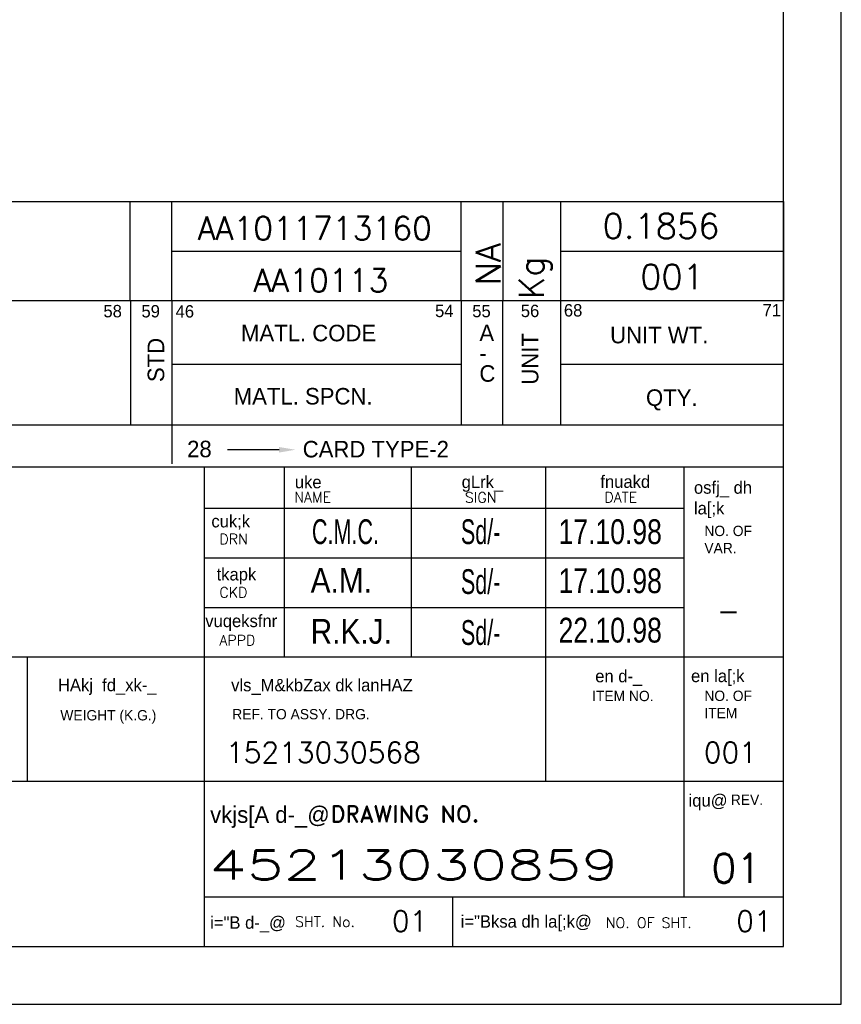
# Model space of a CAD drawing. Extents: x 7539 to 8169, y 912 to 1803.
# Tile 5 of 6: x 7871 to 8169, y 912 to 1269. Entities that reach past the tile are written whole.
import ezdxf
from ezdxf.enums import TextEntityAlignment as Align

# ---------------------------------------------------------------- set-up
doc = ezdxf.new("R2010")
doc.units = 0
doc.header["$MEASUREMENT"] = 0
doc.layers.get('0').update_dxf_attribs({"linetype": 'CONTINUOUS'})
doc.layers.add('BOM', color=5, linetype='CONTINUOUS')
doc.layers.add('TEXT', color=2, linetype='CONTINUOUS')
doc.styles.add('HINDI', font='hindi')
doc.styles.add('ROMAND', font='romand')
doc.styles.add('ROMANS', font='romans')

# ---------------------------------------------------------------- blocks, each defined once
blk = doc.blocks.new('var0_btemplate')
at = {"color": 3}
for p, q in [((7.15, 85.5), (190.11, 85.5)), ((51.17, 73.5), (51.17, 85.5)), ((61.17, 73.5), (61.17, 85.5)), ((111.11, 73.5), (111.11, 85.5)), ((116.14, 73.5), (116.14, 85.5)), ((151.14, 73.5), (151.14, 85.5)), ((156.23, 73.5), (156.23, 85.5)), ((163.18, 73.5), (163.18, 85.5)), ((116.14, 79.5), (151.14, 79.5)), ((163.18, 79.5), (190.11, 79.5)), ((7.15, 73.5), (190.11, 73.5))]:
    blk.add_line(p, q, dxfattribs=at)
for p, q in [((7.15, 85.5), (7.15, 73.5)), ((190.11, 85.5), (190.11, 73.5))]:
    blk.add_line(p, q)
at = {"style": 'ROMANS', "flags": 4}
for tag, p in [('UT_O_QTY', (161.12, 73.69)), ('A/C', (155.9, 75.34))]:
    blk.add_attdef(tag, p, '', height=3, rotation=90, dxfattribs=at)
for tag, p in [('MAT_CODE', (133.44, 80.86)), ('MAT_SPEC', (134.17, 74.56))]:
    blk.add_attdef(tag, text='', height=2.8, dxfattribs=at).set_placement(p, align=Align.CENTER)
at = {"style": 'ROMANS'}
blk.add_attdef('WEIGHT', text='', height=3, dxfattribs=at).set_placement((168.24, 80.12), align=Align.BOTTOM_LEFT)
at = {"style": 'ROMANS', "flags": 4}
for tag, p, height, width in [('ITEM_DESC', (63.6, 80.65), 2.6, 0.6), ('IT_NO', (51.52, 77.5), 3, 0.9)]:
    blk.add_attdef(tag, p, '', height=height, dxfattribs=dict(at, width=width))
for tag, height, width, p in [('REMARKS', 3, 0.7, (7.27, 77.08)), ('ITEM_SIZE', 2.6, 0.6, (64.13, 74.48))]:
    blk.add_attdef(tag, text='', height=height, dxfattribs=dict(at, width=width)).set_placement(p, align=Align.BOTTOM_LEFT)
at = {"style": 'ROMANS', "width": 0.9, "flags": 4}
blk.add_attdef('STD_NO', text='', height=3, dxfattribs=at).set_placement((110.91, 79.08), align=Align.MIDDLE_LEFT)
at = {"style": 'ROMANS', "flags": 4}
blk.add_attdef('QTY', text='', height=3, dxfattribs=at).set_placement((180.5, 74.88), align=Align.RIGHT)
blk = doc.blocks.new('A4')
for p, q in [((210, 0), (210, 297)), ((203, 7), (203, 290)), ((20, 65), (203, 65)), ((133, 7), (133, 65)), ((142.65, 42), (142.65, 65)), ((158, 42), (158, 65)), ((174.26, 27), (174.26, 65)), ((191, 27), (191, 65)), ((133, 60), (191, 60)), ((133, 54), (191, 54)), ((133, 48), (191, 48)), ((20, 42), (203, 42)), ((111.58, 27), (111.58, 42)), ((20, 27), (203, 27)), ((190.99, 12.98), (190.99, 26.86)), ((133, 13), (203, 13)), ((163, 7), (163, 13)), ((20.01, 7), (203, 7)), ((0, 0), (210, 0))]:
    blk.add_line(p, q)
at = {"color": 5}
for p, q in [((129.01, 77.4), (164.03, 77.4)), ((176.03, 77.4), (203.01, 77.4))]:
    blk.add_line(p, q, dxfattribs=at)
at = {"layer": 'BOM'}
for p, q in [((203, 97.09), (203, 85.09)), ((20, 85.09), (203, 85.09)), ((124.03, 85.09), (124.03, 70.09)), ((129.03, 85.09), (129.03, 70.09)), ((164.03, 85.09), (164.03, 70.09)), ((169.03, 85.09), (169.03, 70.09)), ((176.03, 85.09), (176.03, 70.09)), ((20, 70.09), (203, 70.09))]:
    blk.add_line(p, q, dxfattribs=at)
at = {"layer": 'BOM', "color": 5}
for p, q in [((129.05, 70.34), (129.05, 65.34)), ((142, 67.06), (135.77, 67.06))]:
    blk.add_line(p, q, dxfattribs=at)
blk.add_solid([(142, 67.39), (142, 66.72), (144, 67.06)], dxfattribs=at)
at = {"style": 'HINDI'}
for s, height, p in [('uke', 1.5, (143.91, 62.4)), ('gLrk_', 1.5, (164.09, 62.42)), ('fnuakd', 1.5, (180.86, 62.45)), ('osfj_ dh', 1.5, (192.18, 61.74)), ('la[;k', 1.5, (192.18, 59.24)), ('cuk;k', 1.5, (133.82, 57.67)), ('tkapk', 1.5, (134.45, 51.25)), ('vuqeksfnr', 1.5, (133.08, 45.61)), ('en d-_', 1.5, (180.24, 38.94)), ('en la[;k', 1.5, (191.83, 38.96)), ('HAkj  fd_xk-_', 1.5, (115.26, 37.86)), ('vls_M&kbZax dk lanHAZ', 1.5, (136.21, 37.85)), ('iqu@', 1.5, (191.53, 23.9)), ('vkjs[A d-_@', 2, (133.67, 21.94)), ('i="B d-_@', 1.5, (133.67, 9.14)), ('i="Bksa dh la[;k@', 1.5, (163.97, 9.27))]:
    blk.add_text(s, height=height, dxfattribs=at).set_placement(p)
at = {"style": 'ROMANS', "width": 0.7}
for tag, p in [('NEW_ALT_BY', (55.26, 287.07)), ('OLD_ALT_BY', (111.5, 287.32)), ('NEW_CHD_BY', (55.8, 283.39)), ('OLD_CHD_BY', (111.5, 283.23)), ('NEW_REV_NO', (20.47, 280.69)), ('NEW_REV_DT', (29.91, 280.8)), ('OLD_REV_NO', (77.51, 281.45)), ('OLD_REV_DT', (85.97, 280.5)), ('NEW_APP_BY', (57.03, 279.3)), ('OLD_APP_BY', (113.28, 279.13))]:
    blk.add_attdef(tag, p, '', height=1.5, dxfattribs=at)
at = {"color": 7, "style": 'ROMANS'}
for tag, p, height in [('NEW_ALT_SIGN', (66.32, 287.35), 1), ('OLD_ALT_SIGN', (122.94, 287.73), 1), ('NEW_CHD_SIGN', (67.27, 283.66), 1), ('OLD_CHD_SIGN', (123.22, 283.5), 1), ('NEW_APP_SIGN', (67.95, 279.16), 1), ('OLD_APP_SIGN', (124.72, 279.41), 1), ('DRN_SIGN', (159.64, 55.29), 1), ('CHD_SIGN', (159.2, 49.18), 1), ('APP_SIGN', (159.2, 43.06), 1), ('TITLE1', (42.35, 16.76), 3.5), ('TITLE2', (42.35, 10.55), 3.5)]:
    blk.add_attdef(tag, p, '', height=height, dxfattribs=at)
at = {"style": 'ROMANS'}
for tag, p, height in [('NEW_DCA_NO', (20.9, 275.07), 2), ('OLD_DCA_NO', (78.06, 274.63), 2), ('NEW_DCA_DETAILS', (20.9, 271.39), 1.8), ('OLD_DCA_DETAILS', (78.06, 270.95), 1.8)]:
    blk.add_attdef(tag, p, '', height=height, dxfattribs=at)
for tag, p, width in [('SHTNO', (13.78, 110.33), 0.8), ('REV_NO', (13.8, 101.04), 0.8), ('DRG_NO', (13.88, 72.7), 0.9)]:
    blk.add_attdef(tag, p, '', height=2.8, rotation=90, dxfattribs=dict(at, width=width))
at = {"color": 7, "style": 'ROMANS'}
for tag, height, p in [('DRN_BY', 2, (149.82, 56.82)), ('DRN_DATE', 1.5, (180.8, 56.66)), ('CHD_BY', 2, (149.82, 50.82)), ('CHD_DATE', 1.5, (180.7, 51.14)), ('APP_BY', 2, (149.82, 44.81)), ('APP_DATE', 1.5, (180.7, 44.64)), ('ITNO', 2.5, (181.7, 30.87)), ('SCALE', 2.5, (100.77, 30.22)), ('REFTOASSY', 2.5, (147.44, 29.6)), ('NOIT', 2.5, (197.04, 30.38)), ('REV_NO', 3.5, (197.3, 16.45)), ('SHTNO', 2.5, (157.79, 10.06)), ('NOSHT', 2.5, (199.43, 10.04))]:
    blk.add_attdef(tag, text='', height=height, dxfattribs=at).set_placement(p, align=Align.MIDDLE)
at = {"color": 7, "style": 'ROMANS', "width": 0.8}
blk.add_attdef('WEIGHT', text='', height=2.3, dxfattribs=at).set_placement((119.67, 29.96), align=Align.MIDDLE)
at = {"color": 7, "style": 'ROMANS', "width": 1.5}
blk.add_attdef('DRG_NO', (133.59, 15.09), '', height=3.5, dxfattribs=at)
at = {"layer": 'BOM', "color": 5}
for s, height, p in [('58', 1.5, (120.76, 83.07)), ('59', 1.5, (125.36, 83.06)), ('46', 1.5, (129.49, 83.04)), ('54', 1.5, (160.87, 83.1)), ('55', 1.5, (165.37, 83.08)), ('56', 1.5, (171.24, 83.1)), ('68', 1.5, (176.45, 83.17)), ('71', 1.5, (200.48, 83.18)), ('MATL. CODE', 2, (137.4, 80.17)), ('A', 2, (166.23, 80.19)), ('UNIT WT.', 2, (182.04, 79.93)), ('-', 2, (166.23, 77.74)), ('C', 2, (166.23, 75.28)), ('MATL. SPCN.', 2, (136.52, 72.53)), ('QTY.', 2, (186.38, 72.36)), ('28', 2, (130.88, 66.15)), ('CARD TYPE-2', 2, (144.86, 66.13))]:
    blk.add_text(s, height=height, dxfattribs=at).set_placement(p)
for s, p in [('UNIT', (173.36, 74.93)), ('STD', (128.11, 75.24))]:
    blk.add_text(s, height=2, rotation=90, dxfattribs=at).set_placement(p)
at = {"layer": 'TEXT'}
for s, height, style, p in [('NAME', 1.25, 'ROMANS', (143.84, 60.7)), ('SIGN', 1.25, 'ROMANS', (164.49, 60.66)), ('DATE', 1.25, 'ROMANS', (181.35, 60.69)), ('DRN', 1.25, 'ROMANS', (134.79, 55.63)), ('CKD', 1.25, 'ROMANS', (134.79, 49.19)), ('APPD', 1.25, 'ROMANS', (134.79, 43.4)), ('DRAWING NO.', 2, 'ROMAND', (148.24, 22.01)), ('SHT. No.', 1.25, 'ROMANS', (143.94, 9.37)), ('NO. OF SHT.', 1.25, 'ROMANS', (181.52, 9.24))]:
    blk.add_text(s, height=height, dxfattribs=dict(at, style=style)).set_placement(p)
for s, p in [('NO. OF', (193.44, 56.62)), ('VAR.', (193.44, 54.54)), ('ITEM NO. ', (179.86, 36.66)), ('NO. OF', (193.44, 36.68)), ('WEIGHT (K.G.)', (115.55, 34.33)), ('REF. TO ASSY. DRG. ', (136.34, 34.46)), ('ITEM', (193.44, 34.6)), ('REV.', (196.64, 24.11))]:
    blk.add_text(s, height=1.25, dxfattribs=at).set_placement(p)

msp = doc.modelspace()

# ---------------------------------------------------------------- block references
ref = msp.add_blockref('A4', (7539.23, 911.89), dxfattribs=dict(xscale=3, yscale=3, zscale=3))
ref.add_attrib('DRG_NO', '45213030859', (7939.99, 957.17), dxfattribs={"color": 7, "height": 10.5, "style": 'ROMANS', "width": 1.5})
ref.add_attrib('REV_NO', '01', dxfattribs={"color": 7, "height": 10.5, "style": 'ROMANS'}).set_placement((8131.15, 961.26), align=Align.MIDDLE)
ref.add_attrib('SHTNO', '01', dxfattribs={"color": 7, "height": 7.5, "style": 'ROMANS'}).set_placement((8012.6, 942.09), align=Align.MIDDLE)
ref.add_attrib('NOSHT', '01', dxfattribs={"color": 7, "height": 7.5, "style": 'ROMANS'}).set_placement((8137.53, 942.02), align=Align.MIDDLE)
ref = msp.add_blockref('var0_btemplate', (7577.91, 946.66), dxfattribs=dict(xscale=3, yscale=3, zscale=1.5))
ref.add_attrib('MAT_SPEC', 'AA10113', dxfattribs={"height": 8.4, "style": 'ROMANS'}).set_placement((7980.43, 1170.33), align=Align.CENTER)
ref.add_attrib('MAT_CODE', 'AA1011713160', dxfattribs={"height": 8.4, "style": 'ROMANS'}).set_placement((7978.22, 1189.23), align=Align.CENTER)
ref.add_attrib('ITEM_DESC', '4TK.x15x394 LG.', (7768.7, 1188.61), dxfattribs={"height": 7.8, "style": 'ROMANS', "width": 0.6})
ref.add_attrib('IT_NO', '001', (7732.48, 1179.15), dxfattribs={"height": 9, "style": 'ROMANS', "width": 0.9})
ref.add_attrib('ITEM_SIZE', 'H.R.C. STEEL SHEET', dxfattribs={"height": 7.8, "style": 'ROMANS', "width": 0.6}).set_placement((7770.29, 1170.1), align=Align.BOTTOM_LEFT)
ref.add_attrib('WEIGHT', '0.1856', dxfattribs={"height": 9, "style": 'ROMANS'}).set_placement((8082.61, 1187.01), align=Align.BOTTOM_LEFT)
ref.add_attrib('UT_O_QTY', 'Kg', (8061.26, 1167.72), dxfattribs={"height": 9, "rotation": 90, "style": 'ROMANS'})
ref.add_attrib('A/C', 'NA', (8045.61, 1172.66), dxfattribs={"height": 9, "rotation": 90, "style": 'ROMANS'})
ref.add_attrib('QTY', '001', dxfattribs={"height": 9, "style": 'ROMANS'}).set_placement((8119.41, 1171.3), align=Align.RIGHT)

# ---------------------------------------------------------------- texts
at = {"layer": 'TEXT'}
for s, width, p in [('C.M.C.', 0.65, (7977.17, 1078.84)), ('Sd/-', 0.65, (8031.2, 1078.84)), ('17.10.98', 0.8, (8066.65, 1078.84)), ('A.M.', 0.9, (7976.69, 1061.19)), ('Sd/-', 0.65, (8031.2, 1060.74)), ('17.10.98', 0.8, (8066.65, 1061.04)), ('R.K.J.', 0.9, (7976.69, 1042.68)), ('Sd/-', 0.65, (8031.2, 1042.26)), ('22.10.98', 0.8, (8066.65, 1043.12))]:
    msp.add_text(s, height=9, dxfattribs=dict(at, width=width)).set_placement(p)
at = {"layer": 'TEXT', "style": 'ROMANS'}
for s, p in [('-', (8124.16, 1050.88)), ('15213030568', (7945.96, 999.46)), ('001', (8119.34, 999.46))]:
    msp.add_text(s, height=7.5, dxfattribs=at).set_placement(p)

doc.saveas('drawing.dxf')
